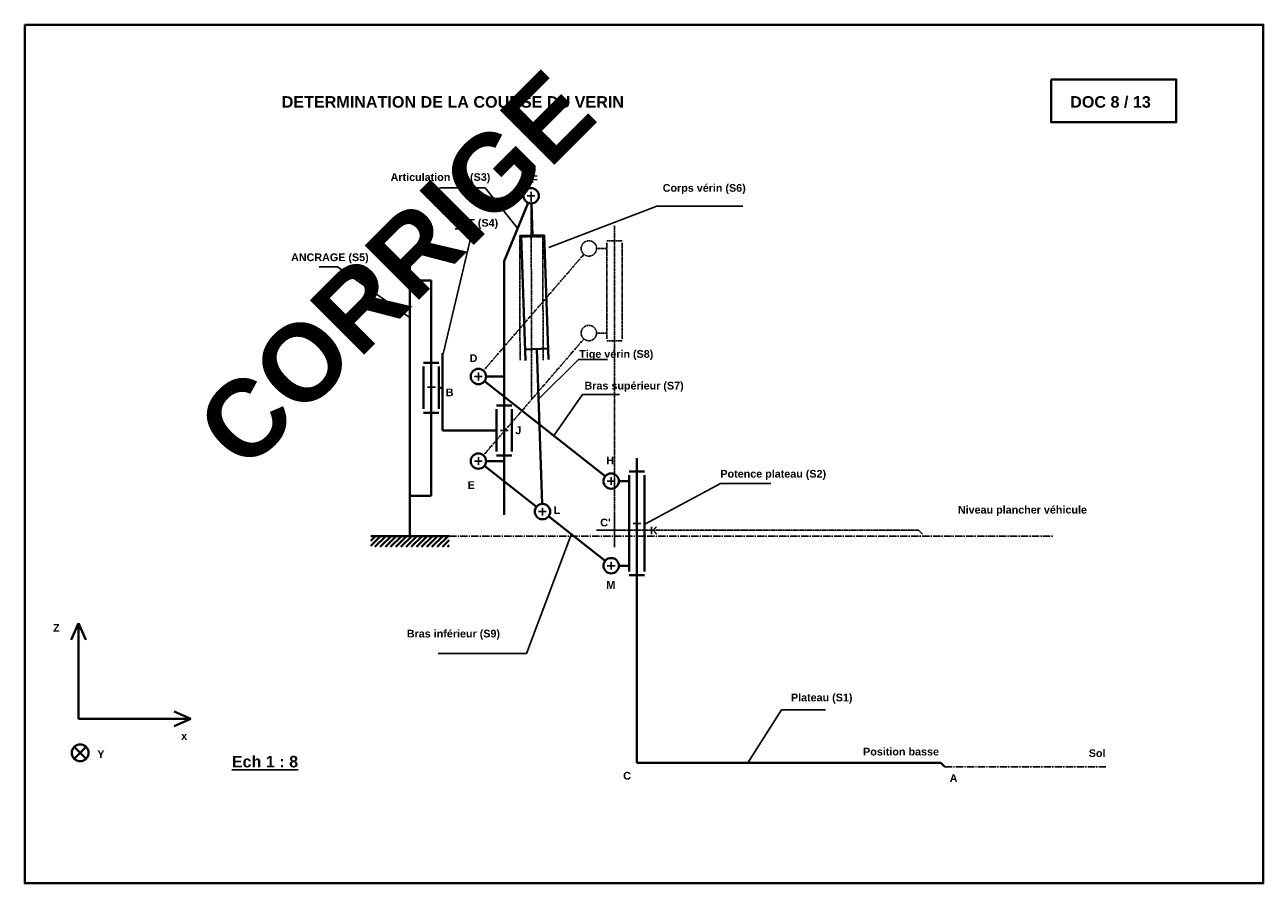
# Model space of a CAD drawing. Header units: millimetres. Extents: x -2588 to 630, y -1938 to 294.
import ezdxf

# ---------------------------------------------------------------- set-up
doc = ezdxf.new("R2010")
doc.units = ezdxf.units.MM
doc.linetypes.add('AXES2', pattern=[28.575, 19.05, -3.175, 3.175, -3.175])
doc.linetypes.add('FANTOME', pattern=[63.5, 31.75, -6.35, 6.35, -6.35, 6.35, -6.35])
for name, color, linetype, lineweight in [('ancrage S5', 5, 'Continuous', 40), ('articulation fut S3', 1, 'Continuous', 40), ('bras inférieur', 250, 'Continuous', 40), ('bras supérieur', 250, 'Continuous', 40), ('CADRE', 7, 'Continuous', 40), ('corps du vérin S6', 6, 'Continuous', 40), ('fut S4', 3, 'Continuous', 40), ('plateau S1', 4, 'Continuous', 40), ('Potence plateau', 41, 'Continuous', 40), ('tige du vérin S7', 12, 'Continuous', 40)]:
    doc.layers.add(name, color=color, linetype=linetype, lineweight=lineweight)
doc.layers.add('axes', color=7, linetype='AXES2')
doc.layers.add('plateau haut', color=7, linetype='Continuous')
doc.dimstyles.new('ISO-25', dxfattribs={"dimtxt": 2.5, "dimasz": 2.5, "dimexe": 1.25, "dimexo": 0.625, "dimtad": 1, "dimtxsty": 'Standard', "dimcen": 2.5, "dimadec": 0, "dimazin": 0, "dimtfac": 1, "dimtmove": 0, "dimatfit": 3, "dimfxl": 0, "dimarcsym": 0})

# ---------------------------------------------------------------- blocks, each defined once
blk = doc.blocks.new('REP')
at = {"layer": 'CADRE'}
for p, q in [((-2440.8, -1274.4), (-2460, -1317.1)), ((-2440.8, -1523.2), (-2440.8, -1274.4)), ((-2440.8, -1274.4), (-2421.7, -1317.1)), ((-2149.2, -1523.2), (-2191.9, -1504)), ((-2440.8, -1523.2), (-2149.2, -1523.2)), ((-2149.2, -1523.2), (-2191.9, -1542.3)), ((-2420.8, -1626.9), (-2452.1, -1596.1)), ((-2421, -1595.9), (-2451.9, -1627.2))]:
    blk.add_line(p, q, dxfattribs=at)
blk.add_circle((-2436.4, -1611.5), 21.9, dxfattribs=at)
blk.add_point((-2436.4, -1611.5), dxfattribs=at)
at = {"char_height": 20, "width": 44.226, "attachment_point": 1}
for s, insert in [('{\\fArial|b1|i0|c0|p34;Z}', (-2506.9, -1276.5)), ('{\\fArial|b1|i0|c0|p34;x}', (-2174, -1557.6)), ('{\\fArial|b1|i0|c0|p34;Y}', (-2392, -1604.7))]:
    blk.add_mtext(s, dxfattribs=dict(at, insert=insert))
blk = doc.blocks.new('C4')
at = {"layer": 'plateau haut'}
for p, q in [((9, 47.8), (9, 140.7)), ((-38.1, 92), (39.2, 92))]:
    blk.add_line(p, q, dxfattribs=at)
at = {"insert": (-28.4, 122.3), "char_height": 20, "width": 44.226, "attachment_point": 1}
blk.add_mtext("{\\fArial|b1|i0|c0|p34;C'}", dxfattribs=at)
blk = doc.blocks.new('C5')
at = {"layer": 'Potence plateau'}
blk.add_circle((-1064.1, -1112.5), 20, dxfattribs=at)
at = {"layer": 'CADRE'}
blk.add_blockref('C4', (-1064.1, -1112.5), dxfattribs=at)

msp = doc.modelspace()

# ---------------------------------------------------------------- hatches: boundary and pattern name
at = {"layer": 'ancrage S5'}
h = msp.add_hatch(dxfattribs=at)
h.set_pattern_fill('ANSI31', color=256, scale=3, style=0)
h.set_pattern_definition([(45, (-478.758, -1750.377), (-6.73519, 6.73519), [])])
h.paths.add_polyline_path([(-1586.9, -1063.7), (-1586.9, -1035.5), (-1688.8, -1035.5), (-1688.8, -1063.7)])
h.paths.add_polyline_path([(-1586.9, -1035.5), (-1586.9, -1063.7), (-1484.9, -1063.7), (-1484.9, -1035.5)])

# ---------------------------------------------------------------- linework, layer by layer
for p, q in [((-1586.9, -1035.5), (-1586.9, -300.5)), ((-1586.9, -370.5), (-1532.1, -370.5)), ((-1532.1, -930.6), (-1532.1, -370.5)), ((-1512.1, -584.7), (-1552.1, -584.7)), ((-1512.1, -714.7), (-1552.1, -714.7)), ((-1586.9, -930.6), (-1532.1, -930.6)), ((-1586.9, -1035.5), (-1688.8, -1035.5)), ((-1586.9, -1035.5), (-1485, -1035.5))]:
    msp.add_line(p, q, dxfattribs=at)
at = {"layer": 'articulation fut S3'}
for p, q in [((-1342.1, -320.5), (-1279.7, -169)), ((-1342.1, -320.5), (-1342.1, -980.5)), ((-1342.1, -620.5), (-1389.1, -620.5)), ((-1322.1, -695.6), (-1362.1, -695.6)), ((-1322.1, -825.6), (-1362.1, -825.6)), ((-1342.1, -840.5), (-1389.1, -840.5))]:
    msp.add_line(p, q, dxfattribs=at)
for centre in [(-1272.1, -150.5), (-1409.1, -620.5), (-1409.1, -840.5)]:
    msp.add_circle(centre, 20, dxfattribs=at)
at = {"layer": 'axes'}
for p, q in [((-1485, -1035.5), (85.6, -1035.5)), ((-197.1, -1635.5), (221.4, -1635.5))]:
    msp.add_line(p, q, dxfattribs=at)
at = {"layer": 'bras inférieur'}
for p, q in [((-1409.1, -840.5), (-1409.1, -840.5)), ((-1409.1, -840.5), (-1409.1, -840.5)), ((-1393.4, -852.9), (-1258.3, -959.4)), ((-1226.9, -984.1), (-1079.8, -1100.1))]:
    msp.add_line(p, q, dxfattribs=at)
msp.add_circle((-1242.6, -971.8), 20, dxfattribs=at)
at = {"layer": 'bras supérieur'}
msp.add_line((-1393.4, -632.9), (-1079.8, -880.1), dxfattribs=at)
at = {"layer": 'CADRE'}
for points in [[(-2588, 294.3), (630.4, 294.3), (630.4, -1938.3), (-2588, -1938.3)], [(79, 151.9), (404.3, 151.9), (404.3, 40.7), (79, 40.7)]]:
    msp.add_lwpolyline(points, close=True, dxfattribs=at)
at = {"layer": 'corps du vérin S6'}
for p, q in [((-1271.3, -170.5), (-1268.3, -253.8)), ((-1298.3, -254.8), (-1238.4, -252.7)), ((-1298.3, -254.8), (-1286.7, -578.8)), ((-1238.4, -252.7), (-1226.7, -576.7))]:
    msp.add_line(p, q, dxfattribs=at)
at = {"layer": 'fut S4'}
for p, q in [((-1502.1, -559.9), (-1502.1, -760.6)), ((-1552.1, -594.7), (-1552.1, -704.7)), ((-1512.1, -594.7), (-1512.1, -704.7)), ((-1512.1, -649.7), (-1502.1, -649.7)), ((-1362.1, -705.6), (-1362.1, -815.6)), ((-1322.1, -705.6), (-1322.1, -815.6)), ((-1362.1, -760.6), (-1502.1, -760.6))]:
    msp.add_line(p, q, dxfattribs=at)
at = {"layer": 'plateau haut'}
for p, q in [((-1282.1, -150.5), (-1262.1, -150.5)), ((-1272.1, -140.5), (-1272.1, -160.5)), ((-1409.1, -610.5), (-1409.1, -630.5)), ((-1531, -638.6), (-1531, -658.6)), ((-1419.1, -620.5), (-1399.1, -620.5)), ((-1541, -648.6), (-1521, -648.6)), ((-1352.1, -760.6), (-1332.1, -760.6)), ((-1342.1, -750.6), (-1342.1, -770.6)), ((-1409.1, -830.5), (-1409.1, -850.5)), ((-1419.1, -840.5), (-1399.1, -840.5)), ((-1074.1, -892.5), (-1054.1, -892.5)), ((-1064.1, -882.5), (-1064.1, -902.5)), ((-1242.6, -961.8), (-1242.6, -981.8)), ((-1252.6, -971.8), (-1232.6, -971.8)), ((-997.1, -992.5), (-997.1, -1012.5)), ((-987.1, -1002.5), (-1007.1, -1002.5)), ((-1007.1, -1002.5), (-987.1, -1002.5)), ((-1074.1, -1112.5), (-1054.1, -1112.5)), ((-1064.1, -1102.5), (-1064.1, -1122.5))]:
    msp.add_line(p, q, dxfattribs=at)
at = {"layer": 'plateau haut', "linetype": 'FANTOME', "ltscale": 0.1}
for p, q in [((-1271.8, -253.8), (-1272.1, -150.5)), ((-1301.8, -253.9), (-1241.8, -253.7)), ((-1300.9, -578.1), (-1301.8, -253.9)), ((-1241.8, -256.9), (-1301.8, -257.1)), ((-1270.7, -679.9), (-1271.8, -257)), ((-1240.9, -577.9), (-1241.8, -253.7)), ((-1055.1, -1020.5), (-1055.1, -227.5)), ((-1075.1, -287.5), (-1102.1, -287.5)), ((-1035.1, -267.5), (-1075.1, -267.5)), ((-1075.1, -522.5), (-1075.1, -272.5)), ((-1035.1, -522.5), (-1035.1, -272.5)), ((-1396, -605.4), (-1135.1, -302.7)), ((-1075.1, -507.5), (-1102.1, -507.5)), ((-1396, -825.4), (-1135.1, -522.7)), ((-1035.1, -527.5), (-1075.1, -527.5)), ((-1055.1, -1020.5), (-265.1, -1020.5)), ((-255.1, -1030.5), (-265.1, -1020.5))]:
    msp.add_line(p, q, dxfattribs=at)
for centre in [(-1122.1, -287.5), (-1122.1, -507.5)]:
    msp.add_circle(centre, 20, dxfattribs=at)
at = {"layer": 'plateau S1'}
for p, q in [((-997.1, -1625.5), (-997.1, -832.5)), ((-977.1, -867.5), (-1017.1, -867.5)), ((-977.1, -1137.5), (-1017.1, -1137.5)), ((-997.1, -1625.5), (-207.1, -1625.5)), ((-197.1, -1635.5), (-207.1, -1625.5))]:
    msp.add_line(p, q, dxfattribs=at)
at = {"layer": 'Potence plateau'}
for p, q in [((-1017.1, -892.5), (-1044.1, -892.5)), ((-1017.1, -1127.5), (-1017.1, -877.5)), ((-977.1, -1127.5), (-977.1, -877.5)), ((-1017.1, -1112.5), (-1044.1, -1112.5))]:
    msp.add_line(p, q, dxfattribs=at)
msp.add_circle((-1064.1, -892.5), 20, dxfattribs=at)
at = {"layer": 'tige du vérin S7'}
for p, q in [((-1227.8, -548), (-1287.7, -550.2)), ((-1257.7, -549.1), (-1243.3, -951.8))]:
    msp.add_line(p, q, dxfattribs=at)

# ---------------------------------------------------------------- block references
at = {"layer": 'axes'}
msp.add_blockref('REP', (-7.5, 12.2), dxfattribs=at)
at = {"layer": 'CADRE'}
msp.add_blockref('C5', (0, 0), dxfattribs=at)

# ---------------------------------------------------------------- texts
at = {"attachment_point": 1}
for s, insert, char_height, width in [('{\\fArial|b1|i0|c0|p34;DETERMINATION DE LA COURSE DU VERIN}', (-1920.3, 108.6), 30, 1025.618), ('{\\fArial|b1|i0|c0|p34;DOC 8 / 13}', (128.8, 108.6), 30, 566.588), ('{\\fArial|b1|i0|c0|p34;Articulation fut (S3)}', (-1637.3, -91.9), 20, 276.936), ('{\\fArial|b1|i0|c0|p34;F}', (-1272.1, -97.4), 20, 44.226), ('{\\fArial|b1|i0|c0|p34;Corps vérin (S6)}', (-930.1, -120.1), 20, 272.088), ('{\\fArial|b1|i0|c0|p34;FUT (S4)}', (-1472.7, -211), 20, 125.687), ('{\\fArial|b1|i0|c0|p34;ANCRAGE (S5)}', (-1896, -300.4), 20, 232.279), ('{\\fArial|b1|i0|c0|p34;D}', (-1431.9, -562.9), 20, 44.226), ('{\\fArial|b1|i0|c0|p34;Tige vérin (S8)}', (-1147.1, -551.9), 20, 200.993), ('{\\fArial|b1|i0|c0|p34;Bras supérieur (S7)}', (-1133.4, -634.3), 20, 298.455), ('{\\fArial|b1|i0|c0|p34;B}', (-1494, -651.7), 20, 53.866), ('{\\fArial|b1|i0|c0|p34;J}', (-1313.2, -750.4), 20, 44.226), ('{\\fArial|b1|i0|c0|p34;H}', (-1076.7, -828.7), 20, 44.226), ('{\\fArial|b1|i0|c0|p34;Potence plateau (S2)}', (-780.3, -863.4), 20, 344.013), ('{\\fArial|b1|i0|c0|p34;E}', (-1436.9, -892.7), 20, 44.226), ('{\\fArial|b1|i0|c0|p34;L}', (-1213.5, -957.9), 20, 44.226), ('{\\fArial|b1|i0|c0|p34;Niveau plancher véhicule}', (-163.1, -956.9), 20, 344.013), ('{\\fArial|b1|i0|c0|p34;K}', (-963.3, -1011.1), 20, 44.226), ('{\\fArial|b1|i0|c0|p34;M}', (-1076.7, -1152.7), 20, 44.226), ('{\\fArial|b1|i0|c0|p34;Bras inférieur (S9)}', (-1595.1, -1279.1), 20, 282.204), ('{\\fArial|b1|i0|c0|p34;Plateau (S1)}', (-597, -1445.2), 20, 200.993), ('{\\fArial|b1|i0|c0|p34;\\LEch 1 : 8}', (-2050, -1607), 30, 227.316), ('{\\fArial|b1|i0|c0|p34;Position basse}', (-409.4, -1586), 20, 200.993), ('{\\fArial|b1|i0|c0|p34;Sol}', (177, -1590.1), 20, 200.993), ('{\\fArial|b1|i0|c0|p34;C}', (-1032.9, -1648.7), 20, 44.226), ('{\\fArial|b1|i0|c0|p34;A}', (-184.3, -1654.9), 20, 44.226)]:
    msp.add_mtext(s, dxfattribs=dict(at, insert=insert, char_height=char_height, width=width))
at = {"insert": (-2156.9, -731.9), "char_height": 200, "width": 566.588, "attachment_point": 1, "rotation": 45}
msp.add_mtext('{\\fArial|b1|i0|c0|p34;\\C254;CORRIGE}', dxfattribs=at)

# ---------------------------------------------------------------- leaders
for points in [[(-1307.7, -234.9), (-1391.8, -130.1), (-1510.1, -130.1)], [(-1226.3, -285), (-945.6, -177.6), (-722, -177.6)], [(-1500.3, -561.1), (-1423.3, -236.4), (-1469.7, -236.4)], [(-1586.4, -468.2), (-1775, -335.1), (-1822.9, -335.1)], [(-1254.3, -681.3), (-1148.9, -576), (-1073.3, -576)], [(-1211.9, -772.8), (-1138.6, -667.4), (-1042.4, -667.4)], [(-977, -1004.1), (-779.9, -898.8), (-649.2, -898.8)], [(-1167.3, -1029.3), (-1284.2, -1340.8), (-1513.4, -1340.8)], [(-708.8, -1624.9), (-621.7, -1487.4), (-507.1, -1487.4)]]:
    msp.add_leader(points, dimstyle='ISO-25', override={"dimgap": 0.625, "dimtad": 0})

doc.saveas('drawing.dxf')
